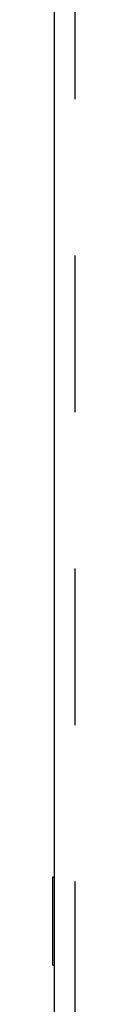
# Model space of a CAD drawing. Header units: inches. Extents: x 0 to 82.5, y 0 to 53.4.
# Tile 105 of 128: x 64.0305 to 64.0945, y 28.305 to 31.161. Entities that reach past the tile are written whole.
import ezdxf

# ---------------------------------------------------------------- set-up
doc = ezdxf.new("R2010")
doc.units = ezdxf.units.IN
doc.header["$LTSCALE"] = 4.538835
doc.header["$MEASUREMENT"] = 0
doc.linetypes.add('HIDDEN', pattern=[0.2, 0.1, -0.1])
doc.layers.get('0').update_dxf_attribs({"linetype": 'CONTINUOUS'})
doc.layers.add('DEFAULT_2', color=8, linetype='HIDDEN')

msp = doc.modelspace()

# ---------------------------------------------------------------- linework, layer by layer
at = {"color": 3, "linetype": 'Continuous'}
msp.add_line((64.0345, 22.7607), (64.0345, 33.0115), dxfattribs=at)
at = {"color": 7, "linetype": 'Continuous'}
for p, q in [((64.0305, 28.4188), (64.0305, 28.6748)), ((64.0305, 28.6748), (64.0345, 28.6748)), ((64.0305, 28.4188), (64.0345, 28.4188))]:
    msp.add_line(p, q, dxfattribs=at)
at = {"layer": 'DEFAULT_2', "color": 8, "linetype": 'HIDDEN'}
msp.add_line((64.0945, 22.7607), (64.0945, 33.041), dxfattribs=at)

doc.saveas('drawing.dxf')
